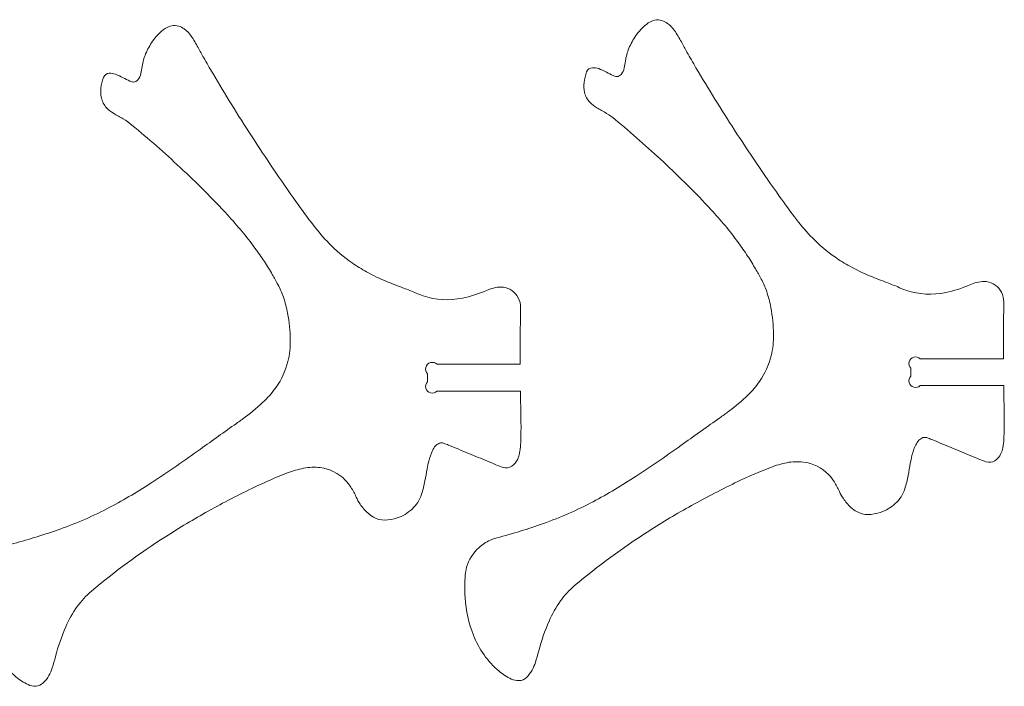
# Model space of a CAD drawing. Header units: centimetres. Extents: x -10 to 15.9, y -10.7 to 11.5.
# Tile 23 of 47: x -0.3 to 4, y -1.6 to 1.3. Entities that reach past the tile are written whole.
import ezdxf

# ---------------------------------------------------------------- set-up
doc = ezdxf.new("R2010")
doc.units = ezdxf.units.CM
doc.header["$MEASUREMENT"] = 0
doc.layers.add('Layer 1', color=7, linetype='Continuous')

msp = doc.modelspace()

# ---------------------------------------------------------------- linework, layer by layer
at = {"layer": 'Layer 1', "color": 18, "lineweight": 9}
for points in [[(1.87739, -0.32837), (1.87739, -0.32837), (1.51703, -0.32837), (1.51703, -0.32837), (1.51703, -0.32837), (1.50971, -0.33569), (1.49905, -0.33854), (1.48905, -0.33587), (1.48905, -0.33587), (1.47906, -0.33319), (1.47126, -0.32538), (1.46858, -0.31539), (1.46858, -0.31539), (1.4659, -0.3054), (1.46876, -0.29473), (1.47607, -0.28742), (1.47607, -0.28742), (1.47607, -0.28742), (1.47607, -0.25349), (1.47607, -0.25349), (1.47607, -0.25349), (1.46876, -0.24617), (1.4659, -0.23551), (1.46858, -0.22552), (1.46858, -0.22552), (1.47126, -0.21552), (1.47906, -0.20772), (1.48905, -0.20504), (1.48905, -0.20504), (1.49905, -0.20236), (1.50971, -0.20522), (1.51703, -0.21254), (1.51703, -0.21254), (1.51703, -0.21254), (1.87658, -0.21254), (1.87658, -0.21254), (1.87658, -0.21254), (1.87677, -0.16516), (1.87683, -0.11779), (1.87675, -0.07042), (1.87675, -0.07042), (1.87671, -0.04491), (1.87705, -0.01941), (1.87777, 0.00609), (1.87777, 0.00609), (1.87811, 0.01835), (1.87785, 0.03061), (1.87698, 0.04283), (1.87698, 0.04283), (1.87592, 0.05771), (1.87084, 0.07201), (1.86228, 0.08422), (1.86228, 0.08422), (1.85438, 0.09548), (1.84396, 0.10473), (1.83185, 0.11125), (1.83185, 0.11125), (1.82014, 0.11755), (1.80708, 0.12092), (1.79379, 0.12108), (1.79379, 0.12108), (1.78272, 0.1212), (1.77169, 0.11977), (1.76102, 0.11683), (1.76102, 0.11683), (1.75059, 0.11395), (1.74036, 0.11035), (1.73042, 0.10606), (1.73042, 0.10606), (1.69703, 0.09165), (1.66227, 0.08064), (1.62667, 0.0732), (1.62667, 0.0732), (1.57029, 0.0614), (1.51176, 0.06473), (1.45707, 0.08283), (1.45707, 0.08283), (1.44698, 0.08617), (1.43705, 0.08999), (1.42732, 0.09428), (1.42732, 0.09428), (1.40926, 0.10224), (1.39096, 0.10966), (1.37247, 0.11655), (1.37247, 0.11655), (1.34857, 0.12545), (1.3248, 0.13469), (1.30117, 0.14426), (1.30117, 0.14426), (1.27072, 0.15659), (1.24105, 0.17077), (1.21232, 0.18672), (1.21232, 0.18672), (1.19094, 0.19859), (1.17014, 0.21149), (1.15001, 0.22538), (1.15001, 0.22538), (1.11424, 0.25006), (1.08097, 0.2782), (1.0507, 0.30938), (1.0507, 0.30938), (1.02653, 0.33428), (1.0038, 0.36056), (0.98264, 0.38807), (0.98264, 0.38807), (0.95691, 0.42151), (0.93185, 0.45546), (0.90747, 0.4899), (0.90747, 0.4899), (0.84131, 0.58337), (0.77703, 0.67815), (0.71466, 0.77419), (0.71466, 0.77419), (0.65707, 0.86288), (0.6014, 0.95281), (0.54769, 1.0439), (0.54769, 1.0439), (0.53455, 1.0662), (0.52159, 1.08861), (0.50881, 1.11112), (0.50881, 1.11112), (0.50055, 1.12567), (0.49248, 1.14034), (0.48459, 1.1551), (0.48459, 1.1551), (0.47554, 1.17204), (0.46562, 1.1885), (0.45487, 1.20442), (0.45487, 1.20442), (0.44677, 1.21642), (0.4366, 1.22689), (0.42483, 1.23533), (0.42483, 1.23533), (0.4175, 1.24059), (0.4094, 1.24466), (0.4008, 1.24739), (0.4008, 1.24739), (0.39079, 1.25057), (0.38011, 1.25102), (0.36986, 1.24868), (0.36986, 1.24868), (0.35655, 1.24564), (0.34411, 1.23958), (0.33351, 1.23096), (0.33351, 1.23096), (0.31617, 1.21687), (0.30086, 1.20045), (0.28802, 1.18216), (0.28802, 1.18216), (0.27604, 1.16512), (0.26599, 1.14681), (0.25803, 1.12756), (0.25803, 1.12756), (0.2508, 1.11009), (0.24573, 1.09182), (0.24292, 1.07312), (0.24292, 1.07312), (0.24139, 1.06294), (0.23966, 1.05279), (0.23774, 1.04268), (0.23774, 1.04268), (0.23579, 1.03244), (0.23122, 1.02288), (0.22448, 1.01493), (0.22448, 1.01493), (0.22203, 1.01204), (0.219, 1.0097), (0.21559, 1.00808), (0.21559, 1.00808), (0.21262, 1.00666), (0.20934, 1.00599), (0.20606, 1.00613), (0.20606, 1.00613), (0.20035, 1.00637), (0.19474, 1.00775), (0.18956, 1.01017), (0.18956, 1.01017), (0.17985, 1.01471), (0.17025, 1.0195), (0.16077, 1.02453), (0.16077, 1.02453), (0.15, 1.03025), (0.13889, 1.03532), (0.1275, 1.03971), (0.1275, 1.03971), (0.11902, 1.04298), (0.10995, 1.0444), (0.10088, 1.04389), (0.10088, 1.04389), (0.08953, 1.04325), (0.07961, 1.03604), (0.07552, 1.02544), (0.07552, 1.02544), (0.06991, 1.01091), (0.06623, 0.9957), (0.06459, 0.98021), (0.06459, 0.98021), (0.06306, 0.96591), (0.06381, 0.95145), (0.06679, 0.93737), (0.06679, 0.93737), (0.07019, 0.92133), (0.07796, 0.90656), (0.08925, 0.89467), (0.08925, 0.89467), (0.09808, 0.88538), (0.1082, 0.87742), (0.11932, 0.87105), (0.11932, 0.87105), (0.13331, 0.86304), (0.14725, 0.85496), (0.16115, 0.8468), (0.16115, 0.8468), (0.17431, 0.83908), (0.18682, 0.8303), (0.19857, 0.82056), (0.19857, 0.82056), (0.2699, 0.76141), (0.33952, 0.70022), (0.40734, 0.63708), (0.40734, 0.63708), (0.47814, 0.57116), (0.54653, 0.50269), (0.61236, 0.43181), (0.61236, 0.43181), (0.65426, 0.38669), (0.69356, 0.3392), (0.73005, 0.2896), (0.73005, 0.2896), (0.74423, 0.27033), (0.7579, 0.25069), (0.77105, 0.2307), (0.77105, 0.2307), (0.783, 0.21254), (0.79442, 0.19404), (0.8053, 0.17523), (0.8053, 0.17523), (0.81365, 0.1608), (0.82179, 0.14625), (0.82972, 0.13159), (0.82972, 0.13159), (0.83905, 0.11433), (0.84694, 0.09633), (0.85329, 0.07777), (0.85329, 0.07777), (0.86103, 0.05517), (0.86706, 0.03202), (0.87132, 0.00853), (0.87132, 0.00853), (0.87826, -0.02969), (0.88215, -0.0684), (0.88293, -0.10724), (0.88293, -0.10724), (0.88356, -0.1384), (0.8801, -0.16952), (0.87263, -0.19978), (0.87263, -0.19978), (0.8628, -0.23962), (0.84567, -0.2773), (0.82212, -0.31089), (0.82212, -0.31089), (0.80767, -0.33151), (0.79128, -0.35071), (0.77318, -0.36822), (0.77318, -0.36822), (0.74668, -0.39386), (0.71853, -0.41775), (0.68892, -0.43974), (0.68892, -0.43974), (0.67613, -0.44923), (0.66323, -0.45858), (0.65022, -0.46777), (0.65022, -0.46777), (0.59817, -0.50454), (0.54624, -0.54147), (0.49443, -0.57855), (0.49443, -0.57855), (0.42698, -0.62683), (0.35861, -0.67383), (0.28938, -0.71953), (0.28938, -0.71953), (0.22915, -0.75928), (0.16698, -0.79604), (0.10312, -0.82964), (0.10312, -0.82964), (0.0339, -0.86607), (-0.03785, -0.89749), (-0.11155, -0.92367), (-0.11155, -0.92367), (-0.17746, -0.94708), (-0.2443, -0.96783), (-0.31189, -0.98584), (-0.31189, -0.98584), (-0.31864, -0.98764), (-0.32534, -0.98964), (-0.33198, -0.99184), (-0.33198, -0.99184), (-0.33536, -0.99296), (-0.33867, -0.99427), (-0.3419, -0.99578), (-0.3419, -0.99578), (-0.35922, -1.00385), (-0.37528, -1.01438), (-0.38959, -1.02705), (-0.38959, -1.02705), (-0.41532, -1.04983), (-0.43388, -1.07956), (-0.44302, -1.11269), (-0.44302, -1.11269), (-0.44602, -1.12355), (-0.44804, -1.13466), (-0.44905, -1.14588), (-0.44905, -1.14588), (-0.45201, -1.17863), (-0.45233, -1.21157), (-0.45001, -1.24437), (-0.45001, -1.24437), (-0.44611, -1.29957), (-0.43394, -1.35385), (-0.41391, -1.40543), (-0.41391, -1.40543), (-0.39042, -1.46592), (-0.35212, -1.51951), (-0.30248, -1.56131), (-0.30248, -1.56131), (-0.2865, -1.57476), (-0.26887, -1.58611), (-0.25, -1.59508), (-0.25, -1.59508), (-0.23973, -1.59996), (-0.22845, -1.60231), (-0.21708, -1.60191), (-0.21708, -1.60191), (-0.20475, -1.60148), (-0.19303, -1.59649), (-0.18418, -1.5879), (-0.18418, -1.5879), (-0.1746, -1.5786), (-0.16645, -1.56794), (-0.15998, -1.55625), (-0.15998, -1.55625), (-0.15419, -1.54578), (-0.14946, -1.53475), (-0.14585, -1.52334), (-0.14585, -1.52334), (-0.14067, -1.50693), (-0.13589, -1.4904), (-0.13154, -1.47375), (-0.13154, -1.47375), (-0.12007, -1.42991), (-0.10521, -1.38701), (-0.08712, -1.34546), (-0.08712, -1.34546), (-0.07371, -1.31467), (-0.05711, -1.28537), (-0.0376, -1.25804), (-0.0376, -1.25804), (-0.02009, -1.23353), (0.00043, -1.21131), (0.02348, -1.19191), (0.02348, -1.19191), (0.12489, -1.10657), (0.23178, -1.02794), (0.34343, -0.95653), (0.34343, -0.95653), (0.40405, -0.91776), (0.46586, -0.88088), (0.52878, -0.84596), (0.52878, -0.84596), (0.59442, -0.80952), (0.66113, -0.77505), (0.72883, -0.74258), (0.72883, -0.74258), (0.77516, -0.72036), (0.82237, -0.70001), (0.87034, -0.68158), (0.87034, -0.68158), (0.89315, -0.67282), (0.91666, -0.666), (0.94061, -0.6612), (0.94061, -0.6612), (0.96409, -0.6565), (0.98816, -0.65556), (1.01193, -0.65841), (1.01193, -0.65841), (1.05326, -0.66336), (1.09164, -0.68244), (1.12055, -0.71239), (1.12055, -0.71239), (1.12956, -0.72173), (1.13764, -0.73194), (1.14466, -0.74286), (1.14466, -0.74286), (1.15345, -0.75654), (1.16115, -0.77088), (1.16769, -0.78576), (1.16769, -0.78576), (1.17235, -0.79636), (1.17798, -0.8065), (1.18451, -0.81607), (1.18451, -0.81607), (1.19401, -0.82996), (1.20505, -0.84273), (1.21744, -0.85412), (1.21744, -0.85412), (1.22508, -0.86114), (1.23348, -0.86729), (1.24249, -0.87245), (1.24249, -0.87245), (1.25731, -0.88095), (1.27415, -0.88529), (1.29124, -0.88502), (1.29124, -0.88502), (1.3094, -0.88473), (1.3274, -0.8816), (1.3446, -0.87574), (1.3446, -0.87574), (1.36842, -0.86763), (1.3903, -0.8547), (1.4089, -0.83775), (1.4089, -0.83775), (1.42808, -0.82029), (1.44229, -0.79809), (1.45012, -0.77336), (1.45012, -0.77336), (1.45608, -0.75452), (1.46088, -0.73533), (1.46448, -0.71589), (1.46448, -0.71589), (1.46771, -0.69844), (1.47086, -0.68098), (1.47391, -0.66349), (1.47391, -0.66349), (1.47584, -0.65241), (1.47825, -0.64142), (1.48113, -0.63055), (1.48113, -0.63055), (1.48531, -0.61479), (1.49074, -0.59939), (1.49737, -0.58449), (1.49737, -0.58449), (1.50065, -0.57712), (1.50511, -0.57033), (1.51057, -0.56439), (1.51057, -0.56439), (1.51537, -0.55918), (1.52144, -0.55528), (1.52818, -0.55309), (1.52818, -0.55309), (1.5337, -0.55129), (1.53965, -0.5513), (1.54517, -0.55312), (1.54517, -0.55312), (1.55259, -0.55557), (1.55992, -0.55831), (1.56713, -0.56133), (1.56713, -0.56133), (1.59595, -0.57339), (1.62483, -0.58535), (1.65374, -0.59719), (1.65374, -0.59719), (1.68108, -0.6084), (1.70839, -0.61968), (1.73566, -0.63105), (1.73566, -0.63105), (1.74727, -0.63589), (1.75884, -0.64081), (1.77037, -0.64581), (1.77037, -0.64581), (1.78078, -0.65033), (1.79144, -0.65424), (1.8023, -0.65753), (1.8023, -0.65753), (1.81487, -0.66133), (1.82847, -0.65951), (1.83959, -0.65251), (1.83959, -0.65251), (1.85113, -0.64526), (1.86018, -0.63467), (1.86556, -0.62215), (1.86556, -0.62215), (1.86908, -0.61396), (1.87172, -0.60541), (1.87345, -0.59666), (1.87345, -0.59666), (1.87583, -0.5846), (1.87733, -0.57237), (1.87791, -0.56009), (1.87791, -0.56009), (1.8794, -0.52898), (1.87998, -0.49784), (1.87966, -0.4667), (1.87966, -0.4667), (1.87943, -0.44364), (1.87907, -0.42059), (1.87859, -0.39753), (1.87859, -0.39753), (1.87812, -0.37448), (1.87771, -0.35143), (1.87739, -0.32837)], [(3.96526, -0.30433), (3.96526, -0.30433), (3.6049, -0.30433), (3.6049, -0.30433), (3.6049, -0.30433), (3.59758, -0.31164), (3.58692, -0.3145), (3.57692, -0.31182), (3.57692, -0.31182), (3.56693, -0.30915), (3.55913, -0.30134), (3.55645, -0.29135), (3.55645, -0.29135), (3.55377, -0.28135), (3.55663, -0.27069), (3.56394, -0.26337), (3.56394, -0.26337), (3.56394, -0.26337), (3.56394, -0.22945), (3.56394, -0.22945), (3.56394, -0.22945), (3.55663, -0.22213), (3.55377, -0.21147), (3.55645, -0.20147), (3.55645, -0.20147), (3.55913, -0.19148), (3.56693, -0.18368), (3.57692, -0.181), (3.57692, -0.181), (3.58692, -0.17832), (3.59758, -0.18118), (3.6049, -0.18849), (3.6049, -0.18849), (3.6049, -0.18849), (3.96445, -0.18849), (3.96445, -0.18849), (3.96445, -0.18849), (3.96464, -0.14112), (3.9647, -0.09375), (3.96462, -0.04638), (3.96462, -0.04638), (3.96458, -0.02087), (3.96492, 0.00464), (3.96564, 0.03014), (3.96564, 0.03014), (3.96598, 0.04239), (3.96572, 0.05465), (3.96485, 0.06687), (3.96485, 0.06687), (3.96379, 0.08175), (3.95871, 0.09605), (3.95015, 0.10826), (3.95015, 0.10826), (3.94225, 0.11952), (3.93183, 0.12878), (3.91972, 0.13529), (3.91972, 0.13529), (3.90801, 0.1416), (3.89495, 0.14497), (3.88166, 0.14512), (3.88166, 0.14512), (3.87059, 0.14525), (3.85956, 0.14382), (3.84889, 0.14087), (3.84889, 0.14087), (3.83846, 0.13799), (3.82823, 0.1344), (3.81829, 0.13011), (3.81829, 0.13011), (3.7849, 0.11569), (3.75014, 0.10468), (3.71454, 0.09724), (3.71454, 0.09724), (3.65816, 0.08545), (3.59963, 0.08878), (3.54494, 0.10687), (3.54494, 0.10687), (3.53485, 0.11021), (3.52492, 0.11403), (3.51519, 0.11832), (3.51519, 0.11832), (3.49713, 0.12628), (3.47883, 0.13371), (3.46034, 0.1406), (3.46034, 0.1406), (3.43644, 0.14949), (3.41267, 0.15873), (3.38904, 0.1683), (3.38904, 0.1683), (3.35859, 0.18063), (3.32892, 0.19481), (3.30019, 0.21076), (3.30019, 0.21076), (3.27881, 0.22263), (3.25801, 0.23553), (3.23788, 0.24942), (3.23788, 0.24942), (3.20211, 0.2741), (3.16884, 0.30224), (3.13857, 0.33342), (3.13857, 0.33342), (3.1144, 0.35832), (3.09167, 0.3846), (3.07051, 0.41211), (3.07051, 0.41211), (3.04478, 0.44555), (3.01972, 0.47951), (2.99534, 0.51395), (2.99534, 0.51395), (2.92918, 0.60741), (2.8649, 0.7022), (2.80254, 0.79823), (2.80254, 0.79823), (2.74494, 0.88692), (2.68927, 0.97685), (2.63556, 1.06795), (2.63556, 1.06795), (2.62242, 1.09024), (2.60946, 1.11265), (2.59668, 1.13516), (2.59668, 1.13516), (2.58842, 1.14972), (2.58035, 1.16438), (2.57246, 1.17914), (2.57246, 1.17914), (2.56341, 1.19608), (2.55349, 1.21254), (2.54274, 1.22846), (2.54274, 1.22846), (2.53464, 1.24046), (2.52447, 1.25093), (2.5127, 1.25938), (2.5127, 1.25938), (2.50537, 1.26464), (2.49727, 1.2687), (2.48867, 1.27143), (2.48867, 1.27143), (2.47866, 1.27461), (2.46798, 1.27506), (2.45773, 1.27272), (2.45773, 1.27272), (2.44442, 1.26968), (2.43198, 1.26362), (2.42138, 1.25501), (2.42138, 1.25501), (2.40404, 1.24091), (2.38873, 1.22449), (2.37589, 1.20621), (2.37589, 1.20621), (2.36391, 1.18916), (2.35386, 1.17085), (2.3459, 1.1516), (2.3459, 1.1516), (2.33867, 1.13414), (2.3336, 1.11586), (2.33079, 1.09717), (2.33079, 1.09717), (2.32926, 1.08699), (2.32753, 1.07684), (2.32561, 1.06672), (2.32561, 1.06672), (2.32366, 1.05648), (2.31909, 1.04692), (2.31235, 1.03897), (2.31235, 1.03897), (2.30991, 1.03608), (2.30687, 1.03375), (2.30346, 1.03212), (2.30346, 1.03212), (2.30049, 1.0307), (2.29722, 1.03003), (2.29393, 1.03017), (2.29393, 1.03017), (2.28822, 1.03042), (2.28261, 1.03179), (2.27743, 1.03421), (2.27743, 1.03421), (2.26772, 1.03875), (2.25812, 1.04354), (2.24864, 1.04857), (2.24864, 1.04857), (2.23787, 1.05429), (2.22676, 1.05936), (2.21537, 1.06375), (2.21537, 1.06375), (2.20689, 1.06702), (2.19782, 1.06845), (2.18875, 1.06794), (2.18875, 1.06794), (2.1774, 1.0673), (2.16749, 1.06009), (2.16339, 1.04948), (2.16339, 1.04948), (2.15778, 1.03495), (2.1541, 1.01975), (2.15246, 1.00426), (2.15246, 1.00426), (2.15093, 0.98995), (2.15168, 0.97549), (2.15466, 0.96141), (2.15466, 0.96141), (2.15806, 0.94538), (2.16583, 0.9306), (2.17712, 0.91871), (2.17712, 0.91871), (2.18595, 0.90942), (2.19607, 0.90146), (2.20719, 0.89509), (2.20719, 0.89509), (2.22118, 0.88708), (2.23512, 0.879), (2.24902, 0.87084), (2.24902, 0.87084), (2.26218, 0.86312), (2.27469, 0.85435), (2.28644, 0.84461), (2.28644, 0.84461), (2.35777, 0.78545), (2.42739, 0.72426), (2.49521, 0.66112), (2.49521, 0.66112), (2.56601, 0.5952), (2.6344, 0.52673), (2.70023, 0.45585), (2.70023, 0.45585), (2.74213, 0.41073), (2.78143, 0.36325), (2.81792, 0.31364), (2.81792, 0.31364), (2.8321, 0.29437), (2.84577, 0.27473), (2.85892, 0.25474), (2.85892, 0.25474), (2.87087, 0.23658), (2.88229, 0.21808), (2.89317, 0.19927), (2.89317, 0.19927), (2.90152, 0.18484), (2.90966, 0.17029), (2.91759, 0.15563), (2.91759, 0.15563), (2.92692, 0.13838), (2.93481, 0.12037), (2.94117, 0.10181), (2.94117, 0.10181), (2.9489, 0.07922), (2.95493, 0.05607), (2.95919, 0.03257), (2.95919, 0.03257), (2.96613, -0.00565), (2.97002, -0.04436), (2.9708, -0.08319), (2.9708, -0.08319), (2.97143, -0.11436), (2.96797, -0.14548), (2.9605, -0.17574), (2.9605, -0.17574), (2.95067, -0.21557), (2.93354, -0.25325), (2.90999, -0.28685), (2.90999, -0.28685), (2.89554, -0.30747), (2.87915, -0.32667), (2.86105, -0.34417), (2.86105, -0.34417), (2.83455, -0.36981), (2.8064, -0.39371), (2.77679, -0.41569), (2.77679, -0.41569), (2.764, -0.42519), (2.7511, -0.43454), (2.73809, -0.44373), (2.73809, -0.44373), (2.68604, -0.4805), (2.63411, -0.51742), (2.5823, -0.55451), (2.5823, -0.55451), (2.51485, -0.60279), (2.44648, -0.64979), (2.37725, -0.69549), (2.37725, -0.69549), (2.31702, -0.73524), (2.25485, -0.77199), (2.19099, -0.8056), (2.19099, -0.8056), (2.12177, -0.84202), (2.05003, -0.87345), (1.97632, -0.89963), (1.97632, -0.89963), (1.91041, -0.92304), (1.84357, -0.94378), (1.77598, -0.9618), (1.77598, -0.9618), (1.76923, -0.9636), (1.76253, -0.9656), (1.75589, -0.9678), (1.75589, -0.9678), (1.75251, -0.96891), (1.7492, -0.97023), (1.74597, -0.97173), (1.74597, -0.97173), (1.72865, -0.97981), (1.71259, -0.99034), (1.69828, -1.003), (1.69828, -1.003), (1.67255, -1.02578), (1.65399, -1.05552), (1.64485, -1.08865), (1.64485, -1.08865), (1.64185, -1.09951), (1.63983, -1.11062), (1.63882, -1.12184), (1.63882, -1.12184), (1.63586, -1.15459), (1.63554, -1.18752), (1.63786, -1.22033), (1.63786, -1.22033), (1.64176, -1.27553), (1.65393, -1.32981), (1.67396, -1.38139), (1.67396, -1.38139), (1.69745, -1.44188), (1.73575, -1.49547), (1.78539, -1.53727), (1.78539, -1.53727), (1.80137, -1.55072), (1.819, -1.56207), (1.83787, -1.57104), (1.83787, -1.57104), (1.84814, -1.57592), (1.85942, -1.57826), (1.87079, -1.57787), (1.87079, -1.57787), (1.88312, -1.57744), (1.89484, -1.57245), (1.90369, -1.56385), (1.90369, -1.56385), (1.91327, -1.55455), (1.92143, -1.54389), (1.92789, -1.53221), (1.92789, -1.53221), (1.93368, -1.52173), (1.93841, -1.51071), (1.94202, -1.4993), (1.94202, -1.4993), (1.9472, -1.48289), (1.95198, -1.46636), (1.95633, -1.44971), (1.95633, -1.44971), (1.9678, -1.40586), (1.98266, -1.36297), (2.00075, -1.32142), (2.00075, -1.32142), (2.01416, -1.29063), (2.03076, -1.26133), (2.05027, -1.234), (2.05027, -1.234), (2.06778, -1.20949), (2.0883, -1.18726), (2.11135, -1.16787), (2.11135, -1.16787), (2.21276, -1.08253), (2.31965, -1.00389), (2.4313, -0.93248), (2.4313, -0.93248), (2.49192, -0.89371), (2.55373, -0.85684), (2.61665, -0.82192), (2.61665, -0.82192), (2.68229, -0.78548), (2.749, -0.751), (2.8167, -0.71854), (2.8167, -0.71854), (2.86303, -0.69632), (2.91025, -0.67597), (2.95821, -0.65754), (2.95821, -0.65754), (2.98102, -0.64878), (3.00453, -0.64196), (3.02848, -0.63716), (3.02848, -0.63716), (3.05196, -0.63246), (3.07603, -0.63152), (3.0998, -0.63437), (3.0998, -0.63437), (3.14113, -0.63932), (3.17951, -0.6584), (3.20842, -0.68834), (3.20842, -0.68834), (3.21744, -0.69769), (3.22551, -0.70789), (3.23253, -0.71882), (3.23253, -0.71882), (3.24132, -0.73249), (3.24902, -0.74684), (3.25556, -0.76172), (3.25556, -0.76172), (3.26022, -0.77232), (3.26585, -0.78246), (3.27238, -0.79202), (3.27238, -0.79202), (3.28188, -0.80592), (3.29292, -0.81868), (3.30531, -0.83008), (3.30531, -0.83008), (3.31295, -0.8371), (3.32135, -0.84325), (3.33036, -0.84841), (3.33036, -0.84841), (3.34518, -0.8569), (3.36202, -0.86124), (3.37911, -0.86097), (3.37911, -0.86097), (3.39727, -0.86069), (3.41527, -0.85756), (3.43247, -0.8517), (3.43247, -0.8517), (3.45629, -0.84358), (3.47817, -0.83066), (3.49677, -0.81371), (3.49677, -0.81371), (3.51595, -0.79625), (3.53016, -0.77404), (3.53799, -0.74932), (3.53799, -0.74932), (3.54395, -0.73048), (3.54875, -0.71128), (3.55235, -0.69185), (3.55235, -0.69185), (3.55558, -0.6744), (3.55873, -0.65693), (3.56178, -0.63945), (3.56178, -0.63945), (3.56371, -0.62837), (3.56612, -0.61738), (3.569, -0.60651), (3.569, -0.60651), (3.57318, -0.59075), (3.57861, -0.57535), (3.58524, -0.56045), (3.58524, -0.56045), (3.58852, -0.55308), (3.59298, -0.54629), (3.59844, -0.54035), (3.59844, -0.54035), (3.60324, -0.53513), (3.60931, -0.53124), (3.61605, -0.52904), (3.61605, -0.52904), (3.62157, -0.52724), (3.62752, -0.52726), (3.63304, -0.52908), (3.63304, -0.52908), (3.64046, -0.53153), (3.64779, -0.53427), (3.655, -0.53728), (3.655, -0.53728), (3.68382, -0.54935), (3.7127, -0.56131), (3.74161, -0.57315), (3.74161, -0.57315), (3.76896, -0.58435), (3.79626, -0.59564), (3.82353, -0.60701), (3.82353, -0.60701), (3.83514, -0.61184), (3.84671, -0.61677), (3.85824, -0.62177), (3.85824, -0.62177), (3.86865, -0.62629), (3.87931, -0.6302), (3.89017, -0.63349), (3.89017, -0.63349), (3.90275, -0.63729), (3.91634, -0.63546), (3.92746, -0.62847), (3.92746, -0.62847), (3.939, -0.62121), (3.94805, -0.61063), (3.95343, -0.59811), (3.95343, -0.59811), (3.95695, -0.58991), (3.95959, -0.58137), (3.96132, -0.57262), (3.96132, -0.57262), (3.9637, -0.56055), (3.9652, -0.54833), (3.96578, -0.53605), (3.96578, -0.53605), (3.96727, -0.50494), (3.96785, -0.4738), (3.96753, -0.44266), (3.96753, -0.44266), (3.9673, -0.4196), (3.96694, -0.39654), (3.96646, -0.37349), (3.96646, -0.37349), (3.96599, -0.35044), (3.96558, -0.32738), (3.96526, -0.30433)]]:
    msp.add_open_spline(points, degree=3, knots=[0, 0, 0, 0, 0.0079365, 0.0079365, 0.0079365, 0.0079365, 0.015873, 0.015873, 0.015873, 0.015873, 0.0238095, 0.0238095, 0.0238095, 0.0238095, 0.031746, 0.031746, 0.031746, 0.031746, 0.0396825, 0.0396825, 0.0396825, 0.0396825, 0.047619, 0.047619, 0.047619, 0.047619, 0.0555556, 0.0555556, 0.0555556, 0.0555556, 0.0634921, 0.0634921, 0.0634921, 0.0634921, 0.0714286, 0.0714286, 0.0714286, 0.0714286, 0.0793651, 0.0793651, 0.0793651, 0.0793651, 0.0873016, 0.0873016, 0.0873016, 0.0873016, 0.0952381, 0.0952381, 0.0952381, 0.0952381, 0.1031746, 0.1031746, 0.1031746, 0.1031746, 0.1111111, 0.1111111, 0.1111111, 0.1111111, 0.1190476, 0.1190476, 0.1190476, 0.1190476, 0.1269841, 0.1269841, 0.1269841, 0.1269841, 0.1349206, 0.1349206, 0.1349206, 0.1349206, 0.1428571, 0.1428571, 0.1428571, 0.1428571, 0.1507937, 0.1507937, 0.1507937, 0.1507937, 0.1587302, 0.1587302, 0.1587302, 0.1587302, 0.1666667, 0.1666667, 0.1666667, 0.1666667, 0.1746032, 0.1746032, 0.1746032, 0.1746032, 0.1825397, 0.1825397, 0.1825397, 0.1825397, 0.1904762, 0.1904762, 0.1904762, 0.1904762, 0.1984127, 0.1984127, 0.1984127, 0.1984127, 0.2063492, 0.2063492, 0.2063492, 0.2063492, 0.2142857, 0.2142857, 0.2142857, 0.2142857, 0.2222222, 0.2222222, 0.2222222, 0.2222222, 0.2301587, 0.2301587, 0.2301587, 0.2301587, 0.2380952, 0.2380952, 0.2380952, 0.2380952, 0.2460317, 0.2460317, 0.2460317, 0.2460317, 0.2539683, 0.2539683, 0.2539683, 0.2539683, 0.2619048, 0.2619048, 0.2619048, 0.2619048, 0.2698413, 0.2698413, 0.2698413, 0.2698413, 0.2777778, 0.2777778, 0.2777778, 0.2777778, 0.2857143, 0.2857143, 0.2857143, 0.2857143, 0.2936508, 0.2936508, 0.2936508, 0.2936508, 0.3015873, 0.3015873, 0.3015873, 0.3015873, 0.3095238, 0.3095238, 0.3095238, 0.3095238, 0.3174603, 0.3174603, 0.3174603, 0.3174603, 0.3253968, 0.3253968, 0.3253968, 0.3253968, 0.3333333, 0.3333333, 0.3333333, 0.3333333, 0.3412698, 0.3412698, 0.3412698, 0.3412698, 0.3492063, 0.3492063, 0.3492063, 0.3492063, 0.3571429, 0.3571429, 0.3571429, 0.3571429, 0.3650794, 0.3650794, 0.3650794, 0.3650794, 0.3730159, 0.3730159, 0.3730159, 0.3730159, 0.3809524, 0.3809524, 0.3809524, 0.3809524, 0.3888889, 0.3888889, 0.3888889, 0.3888889, 0.3968254, 0.3968254, 0.3968254, 0.3968254, 0.4047619, 0.4047619, 0.4047619, 0.4047619, 0.4126984, 0.4126984, 0.4126984, 0.4126984, 0.4206349, 0.4206349, 0.4206349, 0.4206349, 0.4285714, 0.4285714, 0.4285714, 0.4285714, 0.4365079, 0.4365079, 0.4365079, 0.4365079, 0.4444444, 0.4444444, 0.4444444, 0.4444444, 0.452381, 0.452381, 0.452381, 0.452381, 0.4603175, 0.4603175, 0.4603175, 0.4603175, 0.468254, 0.468254, 0.468254, 0.468254, 0.4761905, 0.4761905, 0.4761905, 0.4761905, 0.484127, 0.484127, 0.484127, 0.484127, 0.4920635, 0.4920635, 0.4920635, 0.4920635, 0.5, 0.5, 0.5, 0.5, 0.5079365, 0.5079365, 0.5079365, 0.5079365, 0.515873, 0.515873, 0.515873, 0.515873, 0.5238095, 0.5238095, 0.5238095, 0.5238095, 0.531746, 0.531746, 0.531746, 0.531746, 0.5396825, 0.5396825, 0.5396825, 0.5396825, 0.547619, 0.547619, 0.547619, 0.547619, 0.5555556, 0.5555556, 0.5555556, 0.5555556, 0.5634921, 0.5634921, 0.5634921, 0.5634921, 0.5714286, 0.5714286, 0.5714286, 0.5714286, 0.5793651, 0.5793651, 0.5793651, 0.5793651, 0.5873016, 0.5873016, 0.5873016, 0.5873016, 0.5952381, 0.5952381, 0.5952381, 0.5952381, 0.6031746, 0.6031746, 0.6031746, 0.6031746, 0.6111111, 0.6111111, 0.6111111, 0.6111111, 0.6190476, 0.6190476, 0.6190476, 0.6190476, 0.6269841, 0.6269841, 0.6269841, 0.6269841, 0.6349206, 0.6349206, 0.6349206, 0.6349206, 0.6428571, 0.6428571, 0.6428571, 0.6428571, 0.6507937, 0.6507937, 0.6507937, 0.6507937, 0.6587302, 0.6587302, 0.6587302, 0.6587302, 0.6666667, 0.6666667, 0.6666667, 0.6666667, 0.6746032, 0.6746032, 0.6746032, 0.6746032, 0.6825397, 0.6825397, 0.6825397, 0.6825397, 0.6904762, 0.6904762, 0.6904762, 0.6904762, 0.6984127, 0.6984127, 0.6984127, 0.6984127, 0.7063492, 0.7063492, 0.7063492, 0.7063492, 0.7142857, 0.7142857, 0.7142857, 0.7142857, 0.7222222, 0.7222222, 0.7222222, 0.7222222, 0.7301587, 0.7301587, 0.7301587, 0.7301587, 0.7380952, 0.7380952, 0.7380952, 0.7380952, 0.7460317, 0.7460317, 0.7460317, 0.7460317, 0.7539683, 0.7539683, 0.7539683, 0.7539683, 0.7619048, 0.7619048, 0.7619048, 0.7619048, 0.7698413, 0.7698413, 0.7698413, 0.7698413, 0.7777778, 0.7777778, 0.7777778, 0.7777778, 0.7857143, 0.7857143, 0.7857143, 0.7857143, 0.7936508, 0.7936508, 0.7936508, 0.7936508, 0.8015873, 0.8015873, 0.8015873, 0.8015873, 0.8095238, 0.8095238, 0.8095238, 0.8095238, 0.8174603, 0.8174603, 0.8174603, 0.8174603, 0.8253968, 0.8253968, 0.8253968, 0.8253968, 0.8333333, 0.8333333, 0.8333333, 0.8333333, 0.8412698, 0.8412698, 0.8412698, 0.8412698, 0.8492063, 0.8492063, 0.8492063, 0.8492063, 0.8571429, 0.8571429, 0.8571429, 0.8571429, 0.8650794, 0.8650794, 0.8650794, 0.8650794, 0.8730159, 0.8730159, 0.8730159, 0.8730159, 0.8809524, 0.8809524, 0.8809524, 0.8809524, 0.8888889, 0.8888889, 0.8888889, 0.8888889, 0.8968254, 0.8968254, 0.8968254, 0.8968254, 0.9047619, 0.9047619, 0.9047619, 0.9047619, 0.9126984, 0.9126984, 0.9126984, 0.9126984, 0.9206349, 0.9206349, 0.9206349, 0.9206349, 0.9285714, 0.9285714, 0.9285714, 0.9285714, 0.9365079, 0.9365079, 0.9365079, 0.9365079, 0.9444444, 0.9444444, 0.9444444, 0.9444444, 0.952381, 0.952381, 0.952381, 0.952381, 0.9603175, 0.9603175, 0.9603175, 0.9603175, 0.968254, 0.968254, 0.968254, 0.968254, 0.9761905, 0.9761905, 0.9761905, 0.9761905, 0.984127, 0.984127, 0.984127, 0.984127, 1, 1, 1, 1], dxfattribs=at)

doc.saveas('drawing.dxf')
